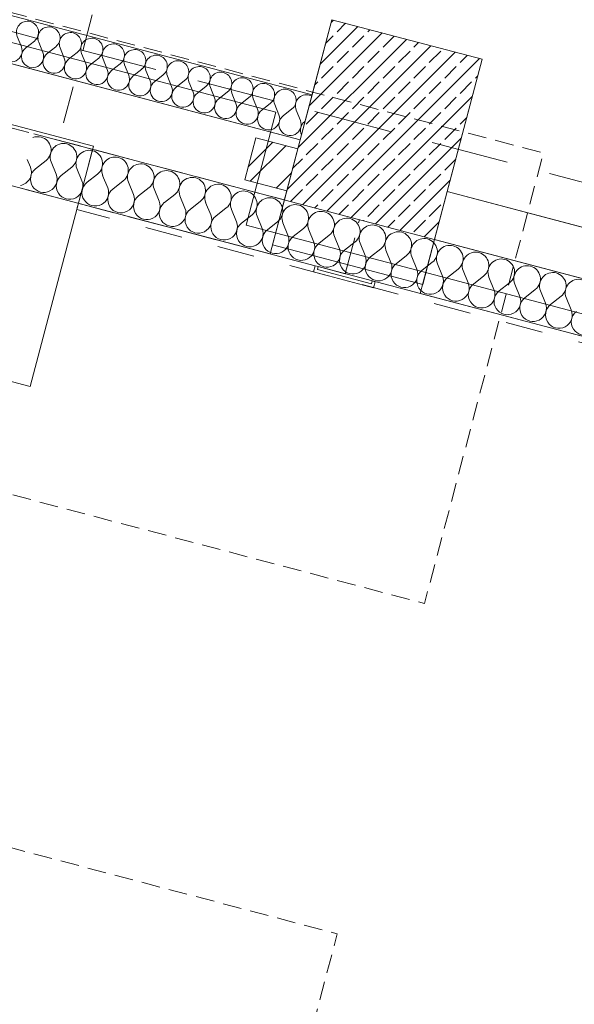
# Model space of a CAD drawing. Header units: millimetres. Extents: x -204291438 to 18864955, y -774833820 to 295284.
# Tile 24 of 87: x 67558 to 69342, y 13624 to 16794. Entities that reach past the tile are written whole.
import ezdxf
from ezdxf.enums import TextEntityAlignment as Align

# ---------------------------------------------------------------- set-up
doc = ezdxf.new("R2010")
doc.units = ezdxf.units.MM
doc.header["$MEASUREMENT"] = 0
for name, pattern in [('Krawędzie ukryte', [170, 120, -50]), ('Przerywana', [240, 120, -120]), ('Przerywana długa', [390, 250, -140]), ('Przerywana gęsta', [90, 60, -30])]:
    doc.linetypes.add(name, pattern=pattern)
for name, color, linetype in [('210-A Strefy', 7, 'Continuous'), ('213-A Wymiarowanie wewnętrzne', 7, 'Continuous'), ('230-A Ściany wewnętrzne', 7, 'Continuous'), ('231-A Ściany zewnętrzne', 7, 'Continuous'), ('291-A Obróbka blacharska', 7, 'Continuous'), ('292-PPOŻ - Linie', 7, 'Continuous'), ('410-K Osie', 7, 'Continuous'), ('430-K Fundamenty', 7, 'Continuous'), ('432- Podwaliny', 7, 'Continuous'), ('440-K Słupy', 7, 'Continuous'), ('460-K Stropy', 7, 'Continuous'), ('822-IST-Brama zachodnia stropy', 7, 'Continuous')]:
    doc.layers.add(name, color=color, linetype=linetype)
doc.styles.add('STYL_AUTOMATYCZNY_4', font='arial.ttf')
doc.styles.add('STYL_AUTOMATYCZNY_7', font='ARIALN.TTF')
doc.dimstyles.new('STYL_AUTOMATYCZNY__3', dxfattribs={"dimtxt": 64.999998, "dimasz": 47.5, "dimexe": 0.18, "dimexo": 0.0625, "dimgap": 0, "dimtad": 1, "dimdec": 1, "dimlfac": 0.1, "dimzin": 0, "dimdsep": 46, "dimtxsty": 'STYL_AUTOMATYCZNY_4', "dimblk": 'ARROWHEAD_11', "dimblk1": 'ARROWHEAD_11', "dimblk2": 'ARROWHEAD_11', "dimcen": 0.09, "dimclrd": 30, "dimclre": 30, "dimclrt": 30, "dimazin": 0, "dimtfac": 1, "dimtdec": 4, "dimtmove": 0, "dimatfit": 3, "dimfxl": 0, "dimtolj": 1, "dimtzin": 0, "dimarcsym": 0})

# ---------------------------------------------------------------- blocks, each defined once
blk = doc.blocks.new('Strop_41_3', base_point=(45672.9, 24385.6))
at = {"layer": '460-K Stropy', "color": 255, "linetype": 'Continuous', "lineweight": 5, "flags": 128}
blk.add_lwpolyline([(63790.2, 17639.9), (68460.3, 16407.5), (68562.4, 16794.3), (69045.8, 16666.7), (68933.6, 16241.3), (73613.4, 15006.4), (73725.7, 15431.8), (74209.1, 15304.3), (74096.8, 14878.8), (78767, 13646.5)], dxfattribs=at)
blk = doc.blocks.new('Hala wystawiennicza_0.1_36_3', base_point=(143843, 35181.2))
at = {"layer": '210-A Strefy', "color": 7, "linetype": 'Continuous', "lineweight": 0, "flags": 128}
blk.add_lwpolyline([(63790.2, 17639.9), (68460.3, 16407.5), (68562.4, 16794.3), (69045.8, 16666.7), (68892.8, 16086.6), (73572.6, 14851.7), (73725.7, 15431.8), (74209.1, 15304.3), (74056, 14724.1), (78726.2, 13491.8)], dxfattribs=at)
blk = doc.blocks.new('Strop_57_3', base_point=(66817.3, 15817.3))
at = {"layer": '822-IST-Brama zachodnia stropy', "color": 254, "linetype": 'Continuous', "lineweight": 0, "true_color": 0xcccccc, "flags": 128}
blk.add_lwpolyline([(66817.3, 15817.3), (67590.9, 15613.2), (67795, 16386.7), (67021.5, 16590.8)], close=True, dxfattribs=at)
blk = doc.blocks.new('Strop_58_3', base_point=(36468.9, 23462))
at = {"layer": '822-IST-Brama zachodnia stropy', "color": 254, "linetype": 'Przerywana gęsta', "lineweight": 0, "true_color": 0xcccccc, "flags": 128}
blk.add_lwpolyline([(36468.9, 23462), (68860.2, 14914.8), (69242.9, 16365.2), (36851.6, 24912.4)], close=True, dxfattribs=at)
blk = doc.blocks.new('Strop_59_3', base_point=(34989.1, 17854))
at = {"layer": '822-IST-Brama zachodnia stropy', "color": 254, "linetype": 'Przerywana gęsta', "lineweight": 0, "true_color": 0xcccccc, "flags": 128}
blk.add_lwpolyline([(34989.1, 17854), (67380.4, 9306.8), (68579.5, 13851.2), (36188.3, 22398.4)], close=True, dxfattribs=at)
blk = doc.blocks.new('Strop_265_3', base_point=(68158.4, 18202.7))
at = {"layer": '430-K Fundamenty', "color": 254, "linetype": 'Przerywana', "lineweight": 0, "true_color": 0xcccccc, "flags": 128}
blk.add_lwpolyline([(68158.4, 18202.7), (67684.1, 16405.5), (67792.4, 16376.9), (67741.4, 16183.6), (69566.9, 15701.8), (70092.2, 17692.4)], close=True, dxfattribs=at)
blk = doc.blocks.new('Ściana_618_3', base_point=(37710.1, 24314.9))
at = {"layer": '231-A Ściany zewnętrzne', "color": 7, "linetype": 'Krawędzie ukryte', "lineweight": 0, "flags": 128}
for points in [[(55909.8, 19326.3), (68508.4, 16001.8)], [(68409.3, 16214.2), (63739.2, 17446.5)], [(68605.1, 15976.3), (68651, 16150.4)], [(68518.1, 15999.3), (68605.1, 15976.3)]]:
    blk.add_lwpolyline(points, dxfattribs=at)
blk = doc.blocks.new('Ściana_642_3', base_point=(68409.3, 16214.2))
at = {"layer": '230-A Ściany wewnętrzne', "color": 7, "linetype": 'Continuous', "lineweight": 0, "flags": 128}
for points in [[(68409.3, 16214.2), (68371, 16069.1)], [(68854.5, 15941.5), (68892.8, 16086.6)], [(68371, 16069.1), (68854.5, 15941.5)]]:
    blk.add_lwpolyline(points, dxfattribs=at)
blk = doc.blocks.new('Słup_229_3', base_point=(68727.6, 16440.4))
at = {"layer": '440-K Słupy', "linetype": 'Continuous', "lineweight": 0, "true_color": 0x000000}
h = blk.add_hatch(dxfattribs=at)
h.set_pattern_fill('Beton_zbrojony_0003', color=18, style=0, pattern_type=2)
h.set_pattern_definition([(45, (0, 0), (-49.497475, 49.497475), []), (45, (-24.75, 24.75), (-49.497475, 49.497475), [52.5, -17.5])])
h.paths.add_polyline_path([(68409.3, 16214.2), (68892.8, 16086.6), (69045.8, 16666.7), (68562.4, 16794.3), (68498.6, 16552.6), (68460.3, 16407.5)])
at = {"layer": '440-K Słupy', "color": 7, "linetype": 'Continuous', "lineweight": 0, "flags": 128}
for points in [[(68892.8, 16086.6), (69045.8, 16666.7), (68562.4, 16794.3), (68498.6, 16552.6)], [(68460.3, 16407.5), (68409.3, 16214.2)]]:
    blk.add_lwpolyline(points, dxfattribs=at)
blk = doc.blocks.new('Słup_230_3', base_point=(68605.1, 15976.3))
at = {"layer": '291-A Obróbka blacharska', "color": 7, "linetype": 'Continuous', "lineweight": 0, "flags": 128}
blk.add_lwpolyline([(68696.6, 15931.4), (68701.8, 15950.7), (68692.1, 15953.3), (68689.5, 15943.6), (68515.6, 15989.7), (68518.1, 15999.4), (68508.5, 16001.9), (68503.3, 15982.6)], close=True, dxfattribs=at)
blk = doc.blocks.new('Słup_424_3', base_point=(68367.1, 16328.7))
at = {"layer": '440-K Słupy', "linetype": 'Continuous', "lineweight": 0, "true_color": 0x000000}
h = blk.add_hatch(dxfattribs=at)
h.set_pattern_fill('Stal_0003', color=18, style=0, pattern_type=2)
h.set_pattern_definition([(45, (0, 0), (-79.54951, 79.54951), []), (45, (-26.52, 26.52), (-79.54951, 79.54951), [])])
h.paths.add_polyline_path([(68281.6, 16278.9), (68417, 16243.2), (68452.7, 16378.5), (68317.3, 16414.2)])
at = {"layer": '440-K Słupy', "color": 7, "linetype": 'Continuous', "lineweight": 0, "flags": 128}
blk.add_lwpolyline([(68281.6, 16278.9), (68417, 16243.2), (68452.7, 16378.5), (68317.3, 16414.2)], close=True, dxfattribs=at)
blk = doc.blocks.new('*X4038')
at = {"layer": '231-A Ściany zewnętrzne', "color": 7, "linetype": 'Continuous', "lineweight": 0}
for p, q in [((67592.1, 16319), (67581.8, 16344.3)), ((67608.7, 16314.6), (67642.3, 16341.2)), ((67675, 16297.1), (67658.9, 16336.8)), ((67691.6, 16292.7), (67725.2, 16319.3)), ((67757.9, 16275.2), (67741.8, 16315)), ((67774.5, 16270.9), (67808.1, 16297.5)), ((67840.8, 16253.4), (67824.6, 16293.1)), ((67857.3, 16249), (67890.9, 16275.6)), ((67923.6, 16231.5), (67907.5, 16271.2)), ((67940.2, 16227.1), (67973.8, 16253.7)), ((68006.5, 16209.6), (67990.4, 16249.3)), ((68023.1, 16205.3), (68056.7, 16231.8)), ((68089.4, 16187.8), (68073.3, 16227.5)), ((68106, 16183.4), (68139.6, 16210)), ((68172.3, 16165.9), (68156.1, 16205.6)), ((68188.8, 16161.5), (68222.5, 16188.1)), ((68255.1, 16144), (68239, 16183.7)), ((68271.7, 16139.6), (68305.3, 16166.2)), ((68338, 16122.2), (68321.9, 16161.9)), ((68354.6, 16117.8), (68388.2, 16144.4)), ((68420.9, 16100.3), (68404.8, 16140)), ((68437.5, 16095.9), (68471.1, 16122.5)), ((68503.8, 16078.4), (68487.7, 16118.1)), ((68520.3, 16074), (68554, 16100.6)), ((68586.7, 16056.5), (68570.5, 16096.3)), ((68603.2, 16052.2), (68636.8, 16078.8)), ((68669.5, 16034.7), (68653.4, 16074.4)), ((68686.1, 16030.3), (68719.7, 16056.9)), ((68752.4, 16012.8), (68736.3, 16052.5)), ((68769, 16008.4), (68802.6, 16035)), ((68835.3, 15990.9), (68819.2, 16030.7)), ((68851.9, 15986.6), (68885.5, 16013.2)), ((68918.2, 15969.1), (68902, 16008.8)), ((68934.7, 15964.7), (68968.3, 15991.3)), ((69001, 15947.2), (68984.9, 15986.9)), ((69017.6, 15942.8), (69051.2, 15969.4)), ((69083.9, 15925.3), (69067.8, 15965)), ((69100.5, 15921), (69134.1, 15947.5)), ((69166.8, 15903.5), (69150.7, 15943.2)), ((69183.4, 15899.1), (69217, 15925.7)), ((69249.7, 15881.6), (69233.6, 15921.3)), ((69266.2, 15877.2), (69299.9, 15903.8)), ((69332.5, 15859.7), (69316.4, 15899.4))]:
    blk.add_line(p, q, dxfattribs=at)
for centre, start, end in [((67615.7, 16374.8), 75.218, 110.8965), ((67615.7, 16374.8), 308.3481, 75.218), ((67698.6, 16352.9), 75.218, 202.0879), ((67698.6, 16352.9), 308.3481, 75.218), ((67781.5, 16331.1), 75.218, 202.0879), ((67781.5, 16331.1), 308.3481, 75.218), ((67864.4, 16309.2), 75.218, 202.0879), ((67864.4, 16309.2), 308.3481, 75.218), ((67947.2, 16287.3), 75.218, 202.0879), ((67947.2, 16287.3), 308.3481, 75.218), ((67552.4, 16302.9), 279.8485, 22.0879), ((67635.3, 16281), 128.3481, 22.0879), ((68030.1, 16265.5), 75.218, 202.0879), ((68030.1, 16265.5), 308.3481, 75.218), ((67718.2, 16259.1), 128.3481, 22.0879), ((67801, 16237.3), 128.3481, 22.0879), ((68113, 16243.6), 75.218, 202.0879), ((68113, 16243.6), 308.3481, 75.218), ((68195.9, 16221.7), 75.218, 202.0879), ((68195.9, 16221.7), 308.3481, 75.218), ((67883.9, 16215.4), 128.3481, 22.0879), ((68278.7, 16199.9), 75.218, 202.0879), ((68278.7, 16199.9), 308.3481, 75.218), ((67966.8, 16193.5), 128.3481, 22.0879), ((68049.7, 16171.6), 128.3481, 22.0879), ((68361.6, 16178), 75.218, 202.0879), ((68361.6, 16178), 308.3481, 75.218), ((68132.6, 16149.8), 128.3481, 22.0879), ((68444.5, 16156.1), 75.218, 202.0879), ((68444.5, 16156.1), 308.3481, 75.218), ((68527.4, 16134.2), 75.218, 202.0879), ((68527.4, 16134.2), 308.3481, 75.218), ((68215.4, 16127.9), 128.3481, 22.0879), ((68298.3, 16106), 128.3481, 22.0879), ((68610.2, 16112.4), 75.218, 202.0879), ((68610.2, 16112.4), 308.3481, 75.218), ((68381.2, 16084.2), 128.3481, 22.0879), ((68693.1, 16090.5), 75.218, 202.0879), ((68693.1, 16090.5), 308.3481, 75.218), ((68776, 16068.6), 75.218, 202.0879), ((68776, 16068.6), 308.3481, 75.218), ((68464.1, 16062.3), 128.3481, 22.0879), ((68546.9, 16040.4), 128.3481, 22.0879), ((68858.9, 16046.8), 75.218, 202.0879), ((68858.9, 16046.8), 308.3481, 75.218), ((68629.8, 16018.6), 128.3481, 22.0879), ((68941.8, 16024.9), 75.218, 202.0879), ((68941.8, 16024.9), 308.3481, 75.218), ((69024.6, 16003), 75.218, 202.0879), ((69024.6, 16003), 308.3481, 75.218), ((68712.7, 15996.7), 128.3481, 22.0879), ((69107.5, 15981.2), 75.218, 202.0879), ((69107.5, 15981.2), 308.3481, 75.218), ((68795.6, 15974.8), 128.3481, 22.0879), ((68878.4, 15953), 128.3481, 22.0879), ((69190.4, 15959.3), 75.218, 202.0879), ((69190.4, 15959.3), 308.3481, 75.218), ((69273.3, 15937.4), 75.218, 202.0879), ((69273.3, 15937.4), 308.3481, 75.218), ((68961.3, 15931.1), 128.3481, 22.0879), ((69356.1, 15915.6), 75.218, 202.0879), ((69044.2, 15909.2), 128.3481, 22.0879), ((69127.1, 15887.3), 128.3481, 22.0879), ((69210, 15865.5), 128.3481, 22.0879), ((69292.8, 15843.6), 128.3481, 22.0879), ((69375.7, 15821.7), 128.3481, 22.0879)]:
    blk.add_arc(centre, 42.9, start, end, dxfattribs=at)
blk = doc.blocks.new('Ściana_769_3', base_point=(67603.6, 16426.8))
at = {"layer": '231-A Ściany zewnętrzne', "color": 7, "linetype": 'Continuous', "lineweight": 0, "flags": 128}
for points in [[(71136.1, 15494.6), (67603.6, 16426.8)], [(67557.7, 16252.7), (68508.4, 16001.8)], [(68518.1, 15999.3), (71090.2, 15320.6)]]:
    blk.add_lwpolyline(points, dxfattribs=at)
at = {"layer": '231-A Ściany zewnętrzne', "color": 7, "lineweight": 0}
blk.add_blockref('*X4038', (0, 0), dxfattribs=at)
blk = doc.blocks.new('*X4058')
at = {"layer": '231-A Ściany zewnętrzne', "color": 7, "linetype": 'Continuous', "lineweight": 0}
for p, q in [((67563, 16707.1), (67549.6, 16740.2)), ((67576.9, 16703.5), (67604.9, 16725.6)), ((67632.1, 16688.9), (67618.7, 16722)), ((67645.9, 16685.2), (67673.9, 16707.4)), ((67701.2, 16670.7), (67687.7, 16703.7)), ((67715, 16667), (67743, 16689.2)), ((67770.2, 16652.4), (67756.8, 16685.5)), ((67784, 16648.8), (67812.1, 16670.9)), ((67839.3, 16634.2), (67825.9, 16667.3)), ((67853.1, 16630.6), (67881.1, 16652.7)), ((67908.4, 16616), (67894.9, 16649.1)), ((67922.2, 16612.3), (67950.2, 16634.5)), ((67977.4, 16597.8), (67964, 16630.8)), ((67991.2, 16594.1), (68019.3, 16616.3)), ((68046.5, 16579.5), (68033.1, 16612.6)), ((68060.3, 16575.9), (68088.3, 16598)), ((68115.6, 16561.3), (68102.1, 16594.4)), ((68129.4, 16557.7), (68157.4, 16579.8)), ((68184.6, 16543.1), (68171.2, 16576.2)), ((68198.4, 16539.4), (68226.4, 16561.6)), ((68253.7, 16524.9), (68240.3, 16557.9)), ((68267.5, 16521.2), (68295.5, 16543.4)), ((68322.8, 16506.6), (68309.3, 16539.7)), ((68336.6, 16503), (68364.6, 16525.1)), ((68391.8, 16488.4), (68378.4, 16521.5)), ((68405.6, 16484.8), (68433.6, 16506.9)), ((68460.9, 16470.2), (68447.5, 16503.3)), ((68474.7, 16466.5), (68476.2, 16467.7))]:
    blk.add_line(p, q, dxfattribs=at)
for centre, start, end in [((67582.7, 16753.6), 75.218, 202.0879), ((67582.7, 16753.6), 308.3481, 75.218), ((67651.8, 16735.4), 75.218, 202.0879), ((67651.8, 16735.4), 308.3481, 75.218), ((67720.8, 16717.2), 75.218, 202.0879), ((67720.8, 16717.2), 308.3481, 75.218), ((67529.9, 16693.7), 128.3481, 22.0879), ((67789.9, 16698.9), 75.218, 202.0879), ((67789.9, 16698.9), 308.3481, 75.218), ((67859, 16680.7), 75.218, 202.0879), ((67859, 16680.7), 308.3481, 75.218), ((67599, 16675.4), 128.3481, 22.0879), ((67668.1, 16657.2), 128.3481, 22.0879), ((67928, 16662.5), 75.218, 202.0879), ((67928, 16662.5), 308.3481, 75.218), ((67997.1, 16644.3), 75.218, 202.0879), ((67997.1, 16644.3), 308.3481, 75.218), ((67737.1, 16639), 128.3481, 22.0879), ((67806.2, 16620.8), 128.3481, 22.0879), ((68066.2, 16626.1), 75.218, 202.0879), ((68066.2, 16626.1), 308.3481, 75.218), ((68135.2, 16607.8), 75.218, 202.0879), ((67875.3, 16602.5), 128.3481, 22.0879), ((67944.3, 16584.3), 128.3481, 22.0879), ((68135.2, 16607.8), 308.3481, 75.218), ((68204.3, 16589.6), 75.218, 202.0879), ((68204.3, 16589.6), 308.3481, 75.218), ((68013.4, 16566.1), 128.3481, 22.0879), ((68273.4, 16571.4), 75.218, 202.0879), ((68273.4, 16571.4), 308.3481, 75.218), ((68342.4, 16553.2), 75.218, 202.0879), ((68342.4, 16553.2), 308.3481, 75.218), ((68082.5, 16547.9), 128.3481, 22.0879), ((68151.5, 16529.7), 128.3481, 22.0879), ((68411.5, 16534.9), 75.218, 202.0879), ((68411.5, 16534.9), 308.3481, 75.218), ((68480.5, 16516.7), 75.218, 202.0879), ((68480.5, 16516.7), 61.7552, 75.218), ((68220.6, 16511.4), 128.3481, 22.0879), ((68289.7, 16493.2), 128.3481, 22.0879), ((68358.7, 16475), 128.3481, 22.0879), ((68427.8, 16456.8), 128.3481, 22.0879), ((68496.9, 16438.5), 128.3481, 205.1162)]:
    blk.add_arc(centre, 35.7, start, end, dxfattribs=at)
blk = doc.blocks.new('Ściana_776_3', base_point=(63828.5, 17784.9))
at = {"layer": '231-A Ściany zewnętrzne', "color": 7, "linetype": 'Continuous', "lineweight": 0, "flags": 128}
for points in [[(68498.6, 16552.6), (63828.5, 17784.9)], [(63790.2, 17639.9), (68460.3, 16407.5)], [(68460.3, 16407.5), (68498.6, 16552.6)]]:
    blk.add_lwpolyline(points, dxfattribs=at)
at = {"layer": '231-A Ściany zewnętrzne', "color": 7, "lineweight": 0}
blk.add_blockref('*X4058', (0, 0), dxfattribs=at)
blk = doc.blocks.new('Belka_244_3', base_point=(68409.3, 16214.2))
at = {"layer": '432- Podwaliny', "color": 39, "linetype": 'Continuous', "lineweight": 0, "true_color": 0x573938}
for p, q in [((68460.3, 16407.5), (63790.2, 17639.9)), ((68363.4, 16040.1), (63693.3, 17272.4)), ((68460.3, 16407.5), (68363.4, 16040.1))]:
    blk.add_line(p, q, dxfattribs=at)
blk = doc.blocks.new('Belka_245_3', base_point=(73572.6, 14851.7))
at = {"layer": '432- Podwaliny', "color": 39, "linetype": 'Continuous', "lineweight": 0, "true_color": 0x573938}
for p, q in [((68933.6, 16241.3), (68846.8, 15912.5)), ((73613.4, 15006.4), (68933.6, 16241.3)), ((73526.6, 14677.7), (68846.8, 15912.5))]:
    blk.add_line(p, q, dxfattribs=at)
blk = doc.blocks.new('*D5619')
at = {"layer": '213-A Wymiarowanie wewnętrzne', "linetype": 'Continuous', "lineweight": 200}
for points in [[(97712.3, 25181.3), (97713.2, 25176.6), (97715.9, 25172.5), (97720, 25169.8), (97724.8, 25168.8), (97729.5, 25169.8), (97733.6, 25172.5), (97736.3, 25176.6), (97737.3, 25181.3), (97736.3, 25186.1), (97733.6, 25190.2), (97729.5, 25192.9), (97724.8, 25193.8), (97720, 25192.9), (97715.9, 25190.2), (97713.2, 25186.1)], [(93744.8, 10146), (93745.8, 10141.2), (93748.5, 10137.2), (93752.5, 10134.4), (93757.3, 10133.5), (93762.1, 10134.4), (93766.1, 10137.2), (93768.9, 10141.2), (93769.8, 10146), (93768.9, 10150.8), (93766.1, 10154.8), (93762.1, 10157.5), (93757.3, 10158.5), (93752.5, 10157.5), (93748.5, 10154.8), (93745.8, 10150.8)]]:
    blk.add_hatch(color=30, dxfattribs=at).paths.add_polyline_path(points)
at = {"layer": '213-A Wymiarowanie wewnętrzne', "color": 30, "linetype": 'Continuous', "lineweight": 0}
for p, q in [((97721.6, 25169.3), (93760.5, 10158.1)), ((93712, 10158), (93745.2, 10149.2)), ((93754.1, 10133.9), (93750.9, 10121.8)), ((93769.4, 10142.8), (93802.6, 10134))]:
    blk.add_line(p, q, dxfattribs=at)
blk.add_circle((93757.3, 10146), 12.5, dxfattribs=at)
at = {"layer": '213-A Wymiarowanie wewnętrzne', "color": 30, "lineweight": 200, "insert": (95700, 17559.1), "char_height": 65, "attachment_point": 7, "rotation": 75.218, "style": 'STYL_AUTOMATYCZNY_4'}
blk.add_mtext('\\A1;{\\pql;\\fArial|b0|i0|c238|p0;\\W1.000000;1\xa0555}', dxfattribs=at)
blk = doc.blocks.new('ARROWHEAD_11')
at = {"color": 0, "linetype": 'Continuous', "lineweight": 0}
blk.add_line((0, 0), (-1, 0), dxfattribs=at)
at = {"color": 0, "linetype": 'Continuous', "lineweight": 0, "const_width": 0.25, "flags": 128}
blk.add_lwpolyline([(-0.125, 0, 1), (0.125, 0, 1)], format="xyb", close=True, dxfattribs=at)
blk = doc.blocks.new('*D5624')
at = {"layer": '213-A Wymiarowanie wewnętrzne', "linetype": 'Continuous', "lineweight": 200}
for points in [[(128856.4, 16963.2), (128857.4, 16958.4), (128860.1, 16954.4), (128864.1, 16951.6), (128868.9, 16950.7), (128873.7, 16951.6), (128877.8, 16954.4), (128880.5, 16958.4), (128881.4, 16963.2), (128880.5, 16968), (128877.8, 16972), (128873.7, 16974.7), (128868.9, 16975.7), (128864.1, 16974.7), (128860.1, 16972), (128857.4, 16968)], [(124889, 1927.8), (124889.9, 1923.1), (124892.6, 1919), (124896.7, 1916.3), (124901.5, 1915.3), (124906.2, 1916.3), (124910.3, 1919), (124913, 1923.1), (124914, 1927.8), (124913, 1932.6), (124910.3, 1936.7), (124906.2, 1939.4), (124901.5, 1940.3), (124896.7, 1939.4), (124892.6, 1936.7), (124889.9, 1932.6)]]:
    blk.add_hatch(color=30, dxfattribs=at).paths.add_polyline_path(points)
at = {"layer": '213-A Wymiarowanie wewnętrzne', "color": 30, "linetype": 'Continuous', "lineweight": 0}
for p, q in [((128823.6, 16975.2), (128856.8, 16966.4)), ((128881, 16960), (128914.2, 16951.2)), ((128865.7, 16951.1), (124904.7, 1939.9)), ((124856.1, 1939.8), (124889.4, 1931)), ((124898.3, 1915.8), (124895.1, 1903.7)), ((124913.6, 1924.7), (124946.8, 1915.9))]:
    blk.add_line(p, q, dxfattribs=at)
for centre in [(128868.9, 16963.2), (124901.5, 1927.8)]:
    blk.add_circle(centre, 12.5, dxfattribs=at)
at = {"layer": '213-A Wymiarowanie wewnętrzne', "color": 30, "lineweight": 200, "insert": (126844.2, 9341), "char_height": 65, "attachment_point": 7, "rotation": 75.218, "style": 'STYL_AUTOMATYCZNY_4'}
blk.add_mtext('\\A1;{\\pql;\\fArial|b0|i0|c238|p0;\\W1.000000;1\xa0555}', dxfattribs=at)
blk = doc.blocks.new('*D5627')
at = {"layer": '213-A Wymiarowanie wewnętrzne', "linetype": 'Continuous', "lineweight": 200}
for points in [[(156034.4, 49092.3), (156035.4, 49087.5), (156038.1, 49083.5), (156042.1, 49080.8), (156046.9, 49079.8), (156051.7, 49080.8), (156055.8, 49083.5), (156058.5, 49087.5), (156059.4, 49092.3), (156058.5, 49097.1), (156055.8, 49101.1), (156051.7, 49103.9), (156046.9, 49104.8), (156042.1, 49103.9), (156038.1, 49101.1), (156035.4, 49097.1)], [(146517.7, 13026.8), (146518.6, 13022), (146521.3, 13018), (146525.4, 13015.3), (146530.2, 13014.3), (146534.9, 13015.3), (146539, 13018), (146541.7, 13022), (146542.7, 13026.8), (146541.7, 13031.6), (146539, 13035.6), (146534.9, 13038.3), (146530.2, 13039.3), (146525.4, 13038.3), (146521.3, 13035.6), (146518.6, 13031.6)]]:
    blk.add_hatch(color=30, dxfattribs=at).paths.add_polyline_path(points)
at = {"layer": '213-A Wymiarowanie wewnętrzne', "color": 30, "linetype": 'Continuous', "lineweight": 0}
for p, q in [((156043.7, 49080.2), (146533.3, 13038.9)), ((156001.6, 49104.3), (156034.8, 49095.5)), ((156059, 49089.1), (156092.2, 49080.3)), ((146484.8, 13038.8), (146518.1, 13030)), ((146542.2, 13023.6), (146575.5, 13014.8))]:
    blk.add_line(p, q, dxfattribs=at)
for centre in [(156046.9, 49092.3), (146530.2, 13026.8)]:
    blk.add_circle(centre, 12.5, dxfattribs=at)
at = {"layer": '213-A Wymiarowanie wewnętrzne', "color": 30, "lineweight": 200, "insert": (151247.5, 30955), "char_height": 65, "attachment_point": 7, "rotation": 75.218, "style": 'STYL_AUTOMATYCZNY_4'}
blk.add_mtext('\\A1;{\\pql;\\fArial|b0|i0|c238|p0;\\W1.000000;3\xa0730}', dxfattribs=at)
blk = doc.blocks.new('*D5628')
at = {"layer": '213-A Wymiarowanie wewnętrzne', "linetype": 'Continuous', "lineweight": 200}
for points in [[(146517.7, 13026.8), (146518.6, 13022), (146521.3, 13018), (146525.4, 13015.3), (146530.2, 13014.3), (146534.9, 13015.3), (146539, 13018), (146541.7, 13022), (146542.7, 13026.8), (146541.7, 13031.6), (146539, 13035.6), (146534.9, 13038.3), (146530.2, 13039.3), (146525.4, 13038.3), (146521.3, 13035.6), (146518.6, 13031.6)], [(146339.1, 12350), (146340, 12345.2), (146342.7, 12341.1), (146346.8, 12338.4), (146351.6, 12337.5), (146356.3, 12338.4), (146360.4, 12341.1), (146363.1, 12345.2), (146364.1, 12350), (146363.1, 12354.8), (146360.4, 12358.8), (146356.3, 12361.5), (146351.6, 12362.5), (146346.8, 12361.5), (146342.7, 12358.8), (146340, 12354.8)]]:
    blk.add_hatch(color=30, dxfattribs=at).paths.add_polyline_path(points)
at = {"layer": '213-A Wymiarowanie wewnętrzne', "color": 30, "linetype": 'Continuous', "lineweight": 0}
for p, q in [((146527, 13014.7), (146354.7, 12362.1)), ((146363.6, 12346.8), (146396.9, 12338))]:
    blk.add_line(p, q, dxfattribs=at)
for centre in [(146530.2, 13026.8), (146351.6, 12350)]:
    blk.add_circle(centre, 12.5, dxfattribs=at)
at = {"layer": '213-A Wymiarowanie wewnętrzne', "color": 30, "lineweight": 200, "insert": (146415.6, 12643.8), "char_height": 65, "attachment_point": 7, "rotation": 75.218, "style": 'STYL_AUTOMATYCZNY_4'}
blk.add_mtext('\\A1;{\\pql;\\fArial|b0|i0|c238|p0;\\W1.000000;70}', dxfattribs=at)
blk = doc.blocks.new('*D5629')
at = {"layer": '213-A Wymiarowanie wewnętrzne', "linetype": 'Continuous', "lineweight": 200}
for points in [[(146339.1, 12350), (146340, 12345.2), (146342.7, 12341.1), (146346.8, 12338.4), (146351.6, 12337.5), (146356.3, 12338.4), (146360.4, 12341.1), (146363.1, 12345.2), (146364.1, 12350), (146363.1, 12354.8), (146360.4, 12358.8), (146356.3, 12361.5), (146351.6, 12362.5), (146346.8, 12361.5), (146342.7, 12358.8), (146340, 12354.8)], [(142371.6, -2685.4), (142372.6, -2690.2), (142375.3, -2694.2), (142379.3, -2696.9), (142384.1, -2697.9), (142388.9, -2696.9), (142392.9, -2694.2), (142395.7, -2690.2), (142396.6, -2685.4), (142395.7, -2680.6), (142392.9, -2676.5), (142388.9, -2673.8), (142384.1, -2672.9), (142379.3, -2673.8), (142375.3, -2676.5), (142372.6, -2680.6)]]:
    blk.add_hatch(color=30, dxfattribs=at).paths.add_polyline_path(points)
at = {"layer": '213-A Wymiarowanie wewnętrzne', "color": 30, "linetype": 'Continuous', "lineweight": 0}
for p, q in [((146348.4, 12337.9), (142387.3, -2673.3)), ((146306.2, 12361.9), (146339.5, 12353.2)), ((142338.8, -2673.4), (142372, -2682.2)), ((142396.2, -2688.6), (142429.4, -2697.3)), ((142380.9, -2697.5), (142377.7, -2709.6))]:
    blk.add_line(p, q, dxfattribs=at)
blk.add_circle((142384.1, -2685.4), 12.5, dxfattribs=at)
at = {"layer": '213-A Wymiarowanie wewnętrzne', "color": 30, "lineweight": 200, "insert": (144326.8, 4727.8), "char_height": 65, "attachment_point": 7, "rotation": 75.218, "style": 'STYL_AUTOMATYCZNY_4'}
blk.add_mtext('\\A1;{\\pql;\\fArial|b0|i0|c238|p0;\\W1.000000;1\xa0555}', dxfattribs=at)
blk = doc.blocks.new('*D6109')
at = {"layer": '213-A Wymiarowanie wewnętrzne', "linetype": 'Continuous', "lineweight": 200}
for points in [[(69163.5, 17159.8), (69164.4, 17155.1), (69167.1, 17151), (69171.2, 17148.3), (69176, 17147.3), (69180.8, 17148.3), (69184.8, 17151), (69187.5, 17155.1), (69188.5, 17159.8), (69187.5, 17164.6), (69184.8, 17168.7), (69180.8, 17171.4), (69176, 17172.3), (69171.2, 17171.4), (69167.1, 17168.7), (69164.4, 17164.6)], [(73843.3, 15925), (73844.2, 15920.2), (73846.9, 15916.1), (73851, 15913.4), (73855.8, 15912.5), (73860.6, 15913.4), (73864.6, 15916.1), (73867.3, 15920.2), (73868.3, 15925), (73867.3, 15929.7), (73864.6, 15933.8), (73860.6, 15936.5), (73855.8, 15937.5), (73851, 15936.5), (73846.9, 15933.8), (73844.2, 15929.7)]]:
    blk.add_hatch(color=30, dxfattribs=at).paths.add_polyline_path(points)
at = {"layer": '213-A Wymiarowanie wewnętrzne', "color": 30, "linetype": 'Continuous', "lineweight": 0}
for p, q in [((69187.9, 17205.2), (69179.2, 17171.9)), ((73843.7, 15928.1), (69188.1, 17156.7)), ((69172.8, 17147.8), (69164, 17114.5)), ((73867.7, 15970.3), (73859, 15937))]:
    blk.add_line(p, q, dxfattribs=at)
for centre in [(69176, 17159.8), (73855.8, 15925)]:
    blk.add_circle(centre, 12.5, dxfattribs=at)
at = {"layer": '213-A Wymiarowanie wewnętrzne', "color": 30, "lineweight": 200, "insert": (71447.3, 16573.9), "char_height": 65, "attachment_point": 7, "rotation": 345.218, "style": 'STYL_AUTOMATYCZNY_4'}
blk.add_mtext('\\A1;{\\pql;\\fArial|b0|i0|c238|p0;\\W1.000000;484}', dxfattribs=at)
blk = doc.blocks.new('*D6110')
at = {"layer": '213-A Wymiarowanie wewnętrzne', "linetype": 'Continuous', "lineweight": 200}
for points in [[(68680, 17287.4), (68681, 17282.6), (68683.7, 17278.6), (68687.7, 17275.9), (68692.5, 17274.9), (68697.3, 17275.9), (68701.4, 17278.6), (68704.1, 17282.6), (68705, 17287.4), (68704.1, 17292.2), (68701.4, 17296.3), (68697.3, 17299), (68692.5, 17299.9), (68687.7, 17299), (68683.7, 17296.3), (68681, 17292.2)], [(69163.5, 17159.8), (69164.4, 17155.1), (69167.1, 17151), (69171.2, 17148.3), (69176, 17147.3), (69180.8, 17148.3), (69184.8, 17151), (69187.5, 17155.1), (69188.5, 17159.8), (69187.5, 17164.6), (69184.8, 17168.7), (69180.8, 17171.4), (69176, 17172.3), (69171.2, 17171.4), (69167.1, 17168.7), (69164.4, 17164.6)]]:
    blk.add_hatch(color=30, dxfattribs=at).paths.add_polyline_path(points)
at = {"layer": '213-A Wymiarowanie wewnętrzne', "color": 30, "linetype": 'Continuous', "lineweight": 0}
for p, q in [((68704.5, 17332.7), (68695.7, 17299.5)), ((69163.9, 17163), (68704.6, 17284.2)), ((68689.3, 17275.3), (68680.6, 17242.1)), ((69187.9, 17205.2), (69179.2, 17171.9))]:
    blk.add_line(p, q, dxfattribs=at)
blk.add_circle((68692.5, 17287.4), 12.5, dxfattribs=at)
at = {"layer": '213-A Wymiarowanie wewnętrzne', "color": 30, "lineweight": 200, "insert": (68889.6, 17248.8), "char_height": 65, "attachment_point": 7, "rotation": 345.218, "style": 'STYL_AUTOMATYCZNY_4'}
blk.add_mtext('\\A1;{\\pql;\\fArial|b0|i0|c238|p0;\\W1.000000;50}', dxfattribs=at)
blk = doc.blocks.new('*D6359')
at = {"layer": '213-A Wymiarowanie wewnętrzne', "linetype": 'Continuous', "lineweight": 200}
for points in [[(97712.3, 25181.3), (97713.2, 25176.6), (97715.9, 25172.5), (97720, 25169.8), (97724.8, 25168.8), (97729.5, 25169.8), (97733.6, 25172.5), (97736.3, 25176.6), (97737.3, 25181.3), (97736.3, 25186.1), (97733.6, 25190.2), (97729.5, 25192.9), (97724.8, 25193.8), (97720, 25192.9), (97715.9, 25190.2), (97713.2, 25186.1)], [(93744.8, 10146), (93745.8, 10141.2), (93748.5, 10137.2), (93752.5, 10134.4), (93757.3, 10133.5), (93762.1, 10134.4), (93766.1, 10137.2), (93768.9, 10141.2), (93769.8, 10146), (93768.9, 10150.8), (93766.1, 10154.8), (93762.1, 10157.5), (93757.3, 10158.5), (93752.5, 10157.5), (93748.5, 10154.8), (93745.8, 10150.8)]]:
    blk.add_hatch(color=30, dxfattribs=at).paths.add_polyline_path(points)
at = {"layer": '213-A Wymiarowanie wewnętrzne', "color": 30, "linetype": 'Continuous', "lineweight": 0}
for p, q in [((97721.6, 25169.3), (93760.5, 10158.1)), ((93712, 10158), (93745.2, 10149.2)), ((93754.1, 10133.9), (93750.9, 10121.8)), ((93769.4, 10142.8), (93802.6, 10134))]:
    blk.add_line(p, q, dxfattribs=at)
blk.add_circle((93757.3, 10146), 12.5, dxfattribs=at)
at = {"layer": '213-A Wymiarowanie wewnętrzne', "color": 30, "lineweight": 200, "insert": (95700, 17559.1), "char_height": 65, "attachment_point": 7, "rotation": 75.218, "style": 'STYL_AUTOMATYCZNY_4'}
blk.add_mtext('\\A1;{\\pql;\\fArial|b0|i0|c238|p0;\\W1.000000;1\xa0555}', dxfattribs=at)
blk = doc.blocks.new('*D6364')
at = {"layer": '213-A Wymiarowanie wewnętrzne', "linetype": 'Continuous', "lineweight": 200}
for points in [[(128856.4, 16963.2), (128857.4, 16958.4), (128860.1, 16954.4), (128864.1, 16951.6), (128868.9, 16950.7), (128873.7, 16951.6), (128877.8, 16954.4), (128880.5, 16958.4), (128881.4, 16963.2), (128880.5, 16968), (128877.8, 16972), (128873.7, 16974.7), (128868.9, 16975.7), (128864.1, 16974.7), (128860.1, 16972), (128857.4, 16968)], [(124889, 1927.8), (124889.9, 1923.1), (124892.6, 1919), (124896.7, 1916.3), (124901.5, 1915.3), (124906.2, 1916.3), (124910.3, 1919), (124913, 1923.1), (124914, 1927.8), (124913, 1932.6), (124910.3, 1936.7), (124906.2, 1939.4), (124901.5, 1940.3), (124896.7, 1939.4), (124892.6, 1936.7), (124889.9, 1932.6)]]:
    blk.add_hatch(color=30, dxfattribs=at).paths.add_polyline_path(points)
at = {"layer": '213-A Wymiarowanie wewnętrzne', "color": 30, "linetype": 'Continuous', "lineweight": 0}
for p, q in [((128823.6, 16975.2), (128856.8, 16966.4)), ((128881, 16960), (128914.2, 16951.2)), ((128865.7, 16951.1), (124904.7, 1939.9)), ((124856.1, 1939.8), (124889.4, 1931)), ((124898.3, 1915.8), (124895.1, 1903.7)), ((124913.6, 1924.7), (124946.8, 1915.9))]:
    blk.add_line(p, q, dxfattribs=at)
for centre in [(128868.9, 16963.2), (124901.5, 1927.8)]:
    blk.add_circle(centre, 12.5, dxfattribs=at)
at = {"layer": '213-A Wymiarowanie wewnętrzne', "color": 30, "lineweight": 200, "insert": (126844.2, 9341), "char_height": 65, "attachment_point": 7, "rotation": 75.218, "style": 'STYL_AUTOMATYCZNY_4'}
blk.add_mtext('\\A1;{\\pql;\\fArial|b0|i0|c238|p0;\\W1.000000;1\xa0555}', dxfattribs=at)
blk = doc.blocks.new('*D6367')
at = {"layer": '213-A Wymiarowanie wewnętrzne', "linetype": 'Continuous', "lineweight": 200}
for points in [[(156034.4, 49092.3), (156035.4, 49087.5), (156038.1, 49083.5), (156042.1, 49080.8), (156046.9, 49079.8), (156051.7, 49080.8), (156055.8, 49083.5), (156058.5, 49087.5), (156059.4, 49092.3), (156058.5, 49097.1), (156055.8, 49101.1), (156051.7, 49103.9), (156046.9, 49104.8), (156042.1, 49103.9), (156038.1, 49101.1), (156035.4, 49097.1)], [(146517.7, 13026.8), (146518.6, 13022), (146521.3, 13018), (146525.4, 13015.3), (146530.2, 13014.3), (146534.9, 13015.3), (146539, 13018), (146541.7, 13022), (146542.7, 13026.8), (146541.7, 13031.6), (146539, 13035.6), (146534.9, 13038.3), (146530.2, 13039.3), (146525.4, 13038.3), (146521.3, 13035.6), (146518.6, 13031.6)]]:
    blk.add_hatch(color=30, dxfattribs=at).paths.add_polyline_path(points)
at = {"layer": '213-A Wymiarowanie wewnętrzne', "color": 30, "linetype": 'Continuous', "lineweight": 0}
for p, q in [((156043.7, 49080.2), (146533.3, 13038.9)), ((156001.6, 49104.3), (156034.8, 49095.5)), ((156059, 49089.1), (156092.2, 49080.3)), ((146484.8, 13038.8), (146518.1, 13030)), ((146542.2, 13023.6), (146575.5, 13014.8))]:
    blk.add_line(p, q, dxfattribs=at)
for centre in [(156046.9, 49092.3), (146530.2, 13026.8)]:
    blk.add_circle(centre, 12.5, dxfattribs=at)
at = {"layer": '213-A Wymiarowanie wewnętrzne', "color": 30, "lineweight": 200, "insert": (151247.5, 30955), "char_height": 65, "attachment_point": 7, "rotation": 75.218, "style": 'STYL_AUTOMATYCZNY_4'}
blk.add_mtext('\\A1;{\\pql;\\fArial|b0|i0|c238|p0;\\W1.000000;3\xa0730}', dxfattribs=at)
blk = doc.blocks.new('*D6368')
at = {"layer": '213-A Wymiarowanie wewnętrzne', "linetype": 'Continuous', "lineweight": 200}
for points in [[(146517.7, 13026.8), (146518.6, 13022), (146521.3, 13018), (146525.4, 13015.3), (146530.2, 13014.3), (146534.9, 13015.3), (146539, 13018), (146541.7, 13022), (146542.7, 13026.8), (146541.7, 13031.6), (146539, 13035.6), (146534.9, 13038.3), (146530.2, 13039.3), (146525.4, 13038.3), (146521.3, 13035.6), (146518.6, 13031.6)], [(146339.1, 12350), (146340, 12345.2), (146342.7, 12341.1), (146346.8, 12338.4), (146351.6, 12337.5), (146356.3, 12338.4), (146360.4, 12341.1), (146363.1, 12345.2), (146364.1, 12350), (146363.1, 12354.8), (146360.4, 12358.8), (146356.3, 12361.5), (146351.6, 12362.5), (146346.8, 12361.5), (146342.7, 12358.8), (146340, 12354.8)]]:
    blk.add_hatch(color=30, dxfattribs=at).paths.add_polyline_path(points)
at = {"layer": '213-A Wymiarowanie wewnętrzne', "color": 30, "linetype": 'Continuous', "lineweight": 0}
for p, q in [((146527, 13014.7), (146354.7, 12362.1)), ((146363.6, 12346.8), (146396.9, 12338))]:
    blk.add_line(p, q, dxfattribs=at)
for centre in [(146530.2, 13026.8), (146351.6, 12350)]:
    blk.add_circle(centre, 12.5, dxfattribs=at)
at = {"layer": '213-A Wymiarowanie wewnętrzne', "color": 30, "lineweight": 200, "insert": (146415.6, 12643.8), "char_height": 65, "attachment_point": 7, "rotation": 75.218, "style": 'STYL_AUTOMATYCZNY_4'}
blk.add_mtext('\\A1;{\\pql;\\fArial|b0|i0|c238|p0;\\W1.000000;70}', dxfattribs=at)
blk = doc.blocks.new('*D6369')
at = {"layer": '213-A Wymiarowanie wewnętrzne', "linetype": 'Continuous', "lineweight": 200}
for points in [[(146339.1, 12350), (146340, 12345.2), (146342.7, 12341.1), (146346.8, 12338.4), (146351.6, 12337.5), (146356.3, 12338.4), (146360.4, 12341.1), (146363.1, 12345.2), (146364.1, 12350), (146363.1, 12354.8), (146360.4, 12358.8), (146356.3, 12361.5), (146351.6, 12362.5), (146346.8, 12361.5), (146342.7, 12358.8), (146340, 12354.8)], [(142371.6, -2685.4), (142372.6, -2690.2), (142375.3, -2694.2), (142379.3, -2696.9), (142384.1, -2697.9), (142388.9, -2696.9), (142392.9, -2694.2), (142395.7, -2690.2), (142396.6, -2685.4), (142395.7, -2680.6), (142392.9, -2676.5), (142388.9, -2673.8), (142384.1, -2672.9), (142379.3, -2673.8), (142375.3, -2676.5), (142372.6, -2680.6)]]:
    blk.add_hatch(color=30, dxfattribs=at).paths.add_polyline_path(points)
at = {"layer": '213-A Wymiarowanie wewnętrzne', "color": 30, "linetype": 'Continuous', "lineweight": 0}
for p, q in [((146348.4, 12337.9), (142387.3, -2673.3)), ((146306.2, 12361.9), (146339.5, 12353.2)), ((142338.8, -2673.4), (142372, -2682.2)), ((142396.2, -2688.6), (142429.4, -2697.3)), ((142380.9, -2697.5), (142377.7, -2709.6))]:
    blk.add_line(p, q, dxfattribs=at)
blk.add_circle((142384.1, -2685.4), 12.5, dxfattribs=at)
at = {"layer": '213-A Wymiarowanie wewnętrzne', "color": 30, "lineweight": 200, "insert": (144326.8, 4727.8), "char_height": 65, "attachment_point": 7, "rotation": 75.218, "style": 'STYL_AUTOMATYCZNY_4'}
blk.add_mtext('\\A1;{\\pql;\\fArial|b0|i0|c238|p0;\\W1.000000;1\xa0555}', dxfattribs=at)
blk = doc.blocks.new('Standardowy znacznik osi[748]_3', base_point=(14699.6, 30697))
at = {"layer": '410-K Osie', "color": 5, "linetype": 'Przerywana długa', "lineweight": 0}
blk.add_line((17600.4, 29931.6), (181485.5, -13313.5), dxfattribs=at)
at = {"layer": '410-K Osie', "color": 7, "lineweight": 0, "style": 'STYL_AUTOMATYCZNY_7'}
for tag, p in [('AC_MarkerText_1_0', (14599.8, 30777.3)), ('AC_MarkerText_1_1', (184528, -14062.5))]:
    blk.add_attdef(tag, text='', height=100, rotation=345.218, dxfattribs=at).set_placement(p, align=Align.TOP_CENTER)

msp = doc.modelspace()

# ---------------------------------------------------------------- linework, layer by layer
at = {"layer": '210-A Strefy', "color": 252, "linetype": 'Continuous', "lineweight": 0, "flags": 128}
msp.add_lwpolyline([(63790.21, 17639.86), (68460.34, 16407.53), (68562.39, 16794.3), (69045.85, 16666.72), (68892.76, 16086.58), (73572.58, 14851.7), (73725.66, 15431.84), (74209.11, 15304.27), (74056.03, 14724.13), (78726.15, 13491.8)], dxfattribs=at)
at = {"layer": '292-PPOŻ - Linie', "color": 1, "lineweight": 0}
for points in [[(68382.34, 16496.84), (38019.82, 24508.74), (38028.38, 24541.18)], [(68286.36, 16133.08), (68382.34, 16496.84)], [(68286.36, 16133.08), (81637.58, 12610.12)]]:
    msp.add_lwpolyline(points, dxfattribs=at)

# ---------------------------------------------------------------- block references
at = {"layer": '210-A Strefy', "color": 7, "linetype": 'Continuous', "lineweight": 0}
msp.add_blockref('Hala wystawiennicza_0.1_36_3', (143842.96, 35181.2), dxfattribs=at)
at = {"layer": '230-A Ściany wewnętrzne', "color": 7, "lineweight": 0}
msp.add_blockref('Ściana_642_3', (68409.31, 16214.15), dxfattribs=at)
at = {"layer": '231-A Ściany zewnętrzne', "color": 7, "lineweight": 0}
for name, p in [('Ściana_618_3', (37710.12, 24314.89)), ('Ściana_776_3', (63828.48, 17784.9)), ('Ściana_769_3', (67603.58, 16426.76))]:
    msp.add_blockref(name, p, dxfattribs=at)
at = {"layer": '291-A Obróbka blacharska', "color": 7, "lineweight": 0}
msp.add_blockref('Słup_230_3', (68605.11, 15976.32), dxfattribs=at)
at = {"layer": '410-K Osie', "color": 5, "linetype": 'Continuous', "lineweight": 0}
msp.add_blockref('Standardowy znacznik osi[748]_3', (14699.64, 30697.04), dxfattribs=at)
at = {"layer": '430-K Fundamenty', "color": 254, "linetype": 'Przerywana', "lineweight": 0, "true_color": 0xcccccc}
msp.add_blockref('Strop_265_3', (68158.36, 18202.69), dxfattribs=at)
at = {"layer": '432- Podwaliny', "color": 39, "lineweight": 0, "true_color": 0x573938}
for name, p in [('Belka_244_3', (68409.31, 16214.15)), ('Belka_245_3', (73572.58, 14851.7))]:
    msp.add_blockref(name, p, dxfattribs=at)
at = {"layer": '440-K Słupy', "color": 7, "lineweight": 0}
for name, p in [('Słup_229_3', (68727.58, 16440.44)), ('Słup_424_3', (68367.14, 16328.7))]:
    msp.add_blockref(name, p, dxfattribs=at)
at = {"layer": '460-K Stropy', "color": 255, "linetype": 'Continuous', "lineweight": 5}
msp.add_blockref('Strop_41_3', (45672.89, 24385.6), dxfattribs=at)
at = {"layer": '822-IST-Brama zachodnia stropy', "color": 254, "linetype": 'Przerywana gęsta', "lineweight": 0, "true_color": 0xcccccc}
for name, p in [('Strop_58_3', (36468.92, 23462.04)), ('Strop_59_3', (34989.1, 17854))]:
    msp.add_blockref(name, p, dxfattribs=at)
at = {"layer": '822-IST-Brama zachodnia stropy', "color": 254, "linetype": 'Continuous', "lineweight": 0, "true_color": 0xcccccc}
msp.add_blockref('Strop_57_3', (66817.35, 15817.26), dxfattribs=at)

# ---------------------------------------------------------------- dimensions: what is measured, and where the dimension line sits
at = {"layer": '213-A Wymiarowanie wewnętrzne', "color": 30, "linetype": 'Continuous', "lineweight": 200}
for base, p1, p2, angle, picture, middle, turn in [((146530.15, 13026.8), (61504.47, 74039.67), (51987.7, 37974.16), 255.21803, '*D5627', (151244.54, 31071.13), 75.21803), ((146530.15, 13026.8), (61504.47, 74039.67), (51987.7, 37974.16), 255.21803, '*D6367', (151244.54, 31071.13), 75.21803), ((146351.55, 12349.97), (51987.7, 37974.16), (51809.1, 37297.33), 255.21803, '*D5628', (146396.83, 12699.89), 75.21803), ((146351.55, 12349.97), (51987.7, 37974.16), (51809.1, 37297.33), 255.21803, '*D6368', (146396.83, 12699.89), 75.21803), ((93757.3, 10146), (51809.1, 37297.33), (47938.32, 22236.47), 255.21803, '*D5619', (95697.02, 17675.25), 75.21803), ((124901.47, 1927.84), (51809.1, 37297.33), (47938.32, 22236.47), 255.21803, '*D5624', (126841.19, 9457.09), 75.21803), ((142384.1, -2685.39), (51809.1, 37297.33), (47938.32, 22236.47), 255.21803, '*D5629', (144323.82, 4843.87), 75.21803), ((93757.3, 10146), (51809.1, 37297.33), (47938.32, 22236.47), 255.21803, '*D6359', (95697.02, 17675.25), 75.21803), ((124901.47, 1927.84), (51809.1, 37297.33), (47938.32, 22236.47), 255.21803, '*D6364', (126841.19, 9457.09), 75.21803), ((142384.1, -2685.39), (51809.1, 37297.33), (47938.32, 22236.47), 255.21803, '*D6369', (144323.82, 4843.87), 75.21803), ((68692.52, 17287.42), (69045.85, 16666.72), (68562.39, 16794.3), 165.21803, '*D6110', (68945.74, 17267.65), 345.21803), ((69175.97, 17159.85), (73725.66, 15431.84), (69045.85, 16666.72), 165.21803, '*D6109', (71527.32, 16586.44), 345.21803)]:
    dim = msp.add_linear_dim(base=base, p1=p1, p2=p2, angle=angle, dimstyle='STYL_AUTOMATYCZNY__3', dxfattribs=at)
    dim.commit()
    dim.dimension.update_dxf_attribs({"geometry": picture, "text_midpoint": middle, "dimtype": 160, "text_rotation": turn})

doc.saveas('drawing.dxf')
